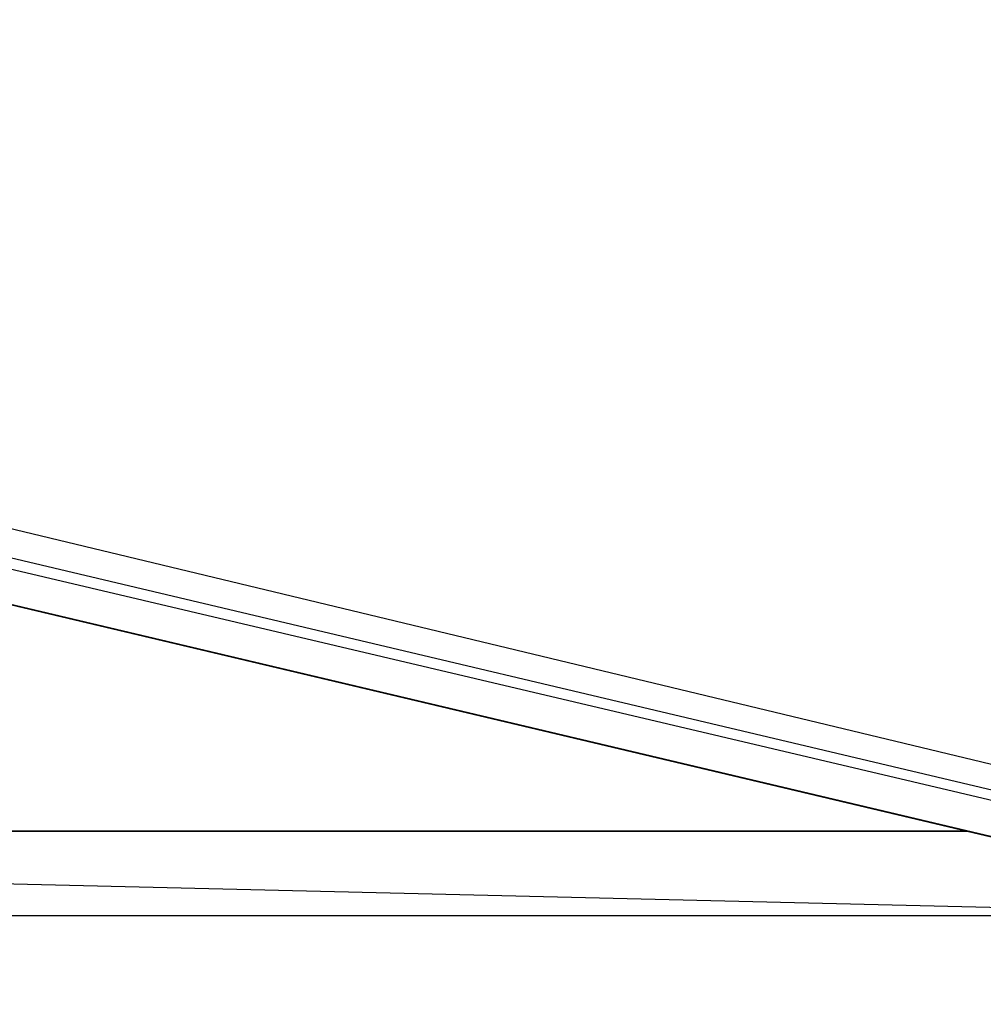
# Model space of a CAD drawing. Header units: feet. Extents: x -79 to 198, y -22 to 181.
# Tile 99 of 256: x 114.48 to 118.44, y 40.52 to 44.56. Entities that reach past the tile are written whole.
import ezdxf

# ---------------------------------------------------------------- set-up
doc = ezdxf.new("R2010")
doc.units = ezdxf.units.FT
for name, color, linetype in [('A-AREA-UNIDAD', 30, 'CONTINUOUS'), ('A-LINEA', 7, 'CONTINUOUS'), ('A-MURO-CONCRETO', 8, 'CONTINUOUS')]:
    doc.layers.add(name, color=color, linetype=linetype)

msp = doc.modelspace()

# ---------------------------------------------------------------- linework, layer by layer
at = {"layer": 'A-AREA-UNIDAD'}
msp.add_lwpolyline([(106.912, 44.2844), (118.752, 41.44), (119.808, 41.4044), (119.84, 40.32), (119.392, 38.56), (125.872, 37.0489), (126.032, 36.8), (128.192, 40.8), (129.792, 45.4933), (130.48, 49.2444), (130.64, 53.8844), (130.32, 57.0844), (129.28, 61.8489), (128.928, 64.9244), (128.992, 69.2444), (129.6, 72.8889), (128.8, 72.8889), (118.048, 75.4133), (118, 75.6444), (117.472, 75.7689), (116.24, 75.68), (104.08, 78.5244)], dxfattribs=at)
at = {"layer": 'A-LINEA'}
for p, q in [((106.2933, 44.2844), (119.08, 41.2578)), ((119.0667, 41.2178), (106.2267, 44.2444))]:
    msp.add_line(p, q, dxfattribs=at)
msp.add_lwpolyline([(106.04, 44.1511), (105.3467, 41.2311), (119.16, 37.9644), (119.84, 40.8844), (106.04, 44.1511)], dxfattribs=at)
at = {"layer": 'A-MURO-CONCRETO'}
for points in [[(106.04, 44.1511), (118.3733, 41.2311), (105.3467, 41.2311), (106.04, 44.1511), (106.04, 44.1511)], [(105.3467, 41.2311), (106.8133, 40.8844), (119.84, 40.8844), (105.3467, 41.2311)], [(105.3467, 41.2311), (118.3733, 41.2311), (119.84, 40.8844), (105.3467, 41.2311), (105.3467, 41.2311)], [(106.8133, 40.8844), (119.84, 40.8844), (119.16, 37.9644), (106.8133, 40.8844), (106.8133, 40.8844)]]:
    msp.add_lwpolyline(points, dxfattribs=at)

doc.saveas('drawing.dxf')
